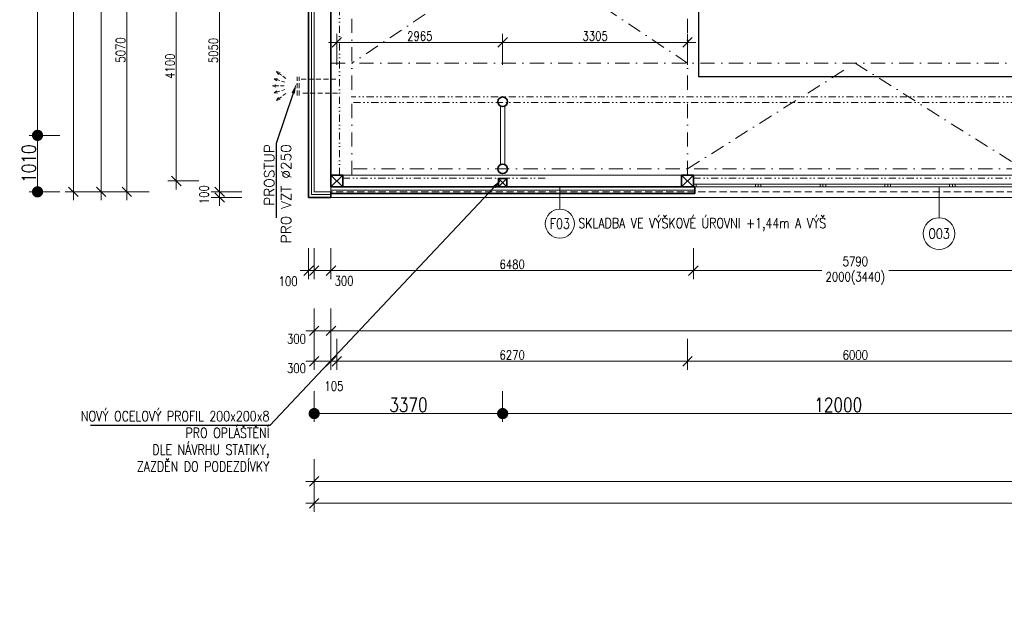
# Model space of a CAD drawing. Header units: millimetres. Extents: x -485339 to 350584, y -1189934 to 0.
# Tile 73 of 178: x -145820 to -128216, y -1067539 to -1057001. Entities that reach past the tile are written whole.
import ezdxf
from ezdxf import colors
from ezdxf.entities.mleader import LeaderData, LeaderLine
from ezdxf.enums import TextEntityAlignment as Align
from ezdxf.math import Vec2, Vec3

# ---------------------------------------------------------------- set-up
doc = ezdxf.new("R2010")
doc.units = ezdxf.units.MM
doc.header["$LTSCALE"] = 10
for name, pattern in [('DASHDOT', [25.4, 12.7, -6.35, 0, -6.35]), ('DASHED', [19.05, 12.7, -6.35]), ('DĚLICÍ2', [15.875, 6.35, -3.175, 0, -3.175, 0, -3.175]), ('ČÁRKOVANÁ2', [9.525, 6.35, -3.175])]:
    doc.linetypes.add(name, pattern=pattern)
doc.layers.get('Defpoints').update_dxf_attribs({"color": 201})
for name, color, linetype, lineweight in [('1VZT', 150, 'DASHED', 18), ('N_kóty', 10, 'Continuous', 18), ('N_okna', 10, 'Continuous', 18), ('N_popis', 10, 'Continuous', 18), ('N_popis_otvory', 10, 'Continuous', 18), ('N_čáry_obrys', 10, 'Continuous', 35), ('N_čáry_obv.plášt', 212, 'Continuous', 18), ('N_čáry_obv.plášt_obrys', 212, 'Continuous', 35), ('N_čáry_plné', 10, 'Continuous', 18), ('St_kóty', 132, 'Continuous', 18), ('St_sloupy_konstrukce haly', 5, 'Continuous', 35), ('St_sloupy_opláštění_půdorys', 25, 'Continuous', 35), ('St_čáry_nad', 250, 'DĚLICÍ2', 18), ('St_čáry_osy', 250, 'DASHDOT', 18), ('St_čáry_plné', 250, 'Continuous', 18), ('St_čáry_pod', 250, 'ČÁRKOVANÁ2', 18)]:
    doc.layers.add(name, color=color, linetype=linetype, lineweight=lineweight)
doc.layers.add('_HROMOSVOD', color=251, linetype='Continuous')
doc.layers.add('VYBAVENÍ', color=222, linetype='Continuous')
doc.styles.get("Standard").update_dxf_attribs({"font": 'simplex.shx', "width": 0.8})
doc.linetypes.add('IZOLACE', pattern='A,0.0001,-0.1,[134,ltypeshp.shx,S=0.1,R=0,X=-0.1,Y=0],-0.2,[134,ltypeshp.shx,S=0.1,R=180,X=0.1,Y=0],-0.1', length=0.4001)
doc.linetypes.add('ZIGZAG', pattern='A,0.00254,-5.08,[131,ltypeshp.shx,S=5.08,R=0,X=-5.08,Y=0],-10.16,[131,ltypeshp.shx,S=5.08,R=180,X=5.08,Y=0],-5.08', length=20.32254)
doc.dimstyles.new('stavebníM100', dxfattribs={"dimtxt": 165, "dimasz": 170, "dimexe": 150, "dimexo": 100, "dimgap": 30, "dimtad": 1, "dimdec": 0, "dimtxsty": 'Standard', "dimblk": 'OBLIQUE', "dimcen": -2.5, "dimdle": 150, "dimclrd": 256, "dimclre": 256, "dimclrt": 256, "dimadec": 4, "dimazin": 0, "dimtfac": 1, "dimtdec": 0, "dimtmove": 2, "dimatfit": 3, "dimldrblk": 'OBLIQUE', "dimfxl": 400, "dimfxlon": 1, "dimlwd": -1, "dimlwe": -1, "dimarcsym": 0})
doc.dimstyles.new('stavebníM100_modul', dxfattribs={"dimtxt": 250, "dimasz": 200, "dimexe": 150, "dimexo": 100, "dimgap": 30, "dimtad": 1, "dimdec": 0, "dimtxsty": 'Standard', "dimblk": 'DOT', "dimcen": -2.5, "dimdle": 150, "dimclrd": 256, "dimclre": 256, "dimclrt": 256, "dimadec": 4, "dimazin": 0, "dimtfac": 1, "dimtdec": 0, "dimtmove": 2, "dimatfit": 3, "dimldrblk": 'OBLIQUE', "dimfxl": 400, "dimfxlon": 1, "dimlwd": -1, "dimlwe": -1, "dimarcsym": 0})

# ---------------------------------------------------------------- blocks, each defined once
blk = doc.blocks.new('G$C08AFE675')
at = {"layer": 'St_sloupy_konstrukce haly', "color": 250, "lineweight": 18, "ltscale": 2}
for points in [[(-525, 40), (525, 40)], [(-525, -40), (525, -40)]]:
    blk.add_lwpolyline(points, dxfattribs=at)
at = {"layer": 'St_sloupy_konstrukce haly', "ltscale": 2}
for centre in [(-600, 0), (600, 0)]:
    blk.add_circle(centre, 85, dxfattribs=at)
blk = doc.blocks.new('G$C0F2906C7')
at = {"layer": 'St_sloupy_opláštění_půdorys', "ltscale": 2}
blk.add_lwpolyline([(-105, -105), (105, -105), (105, 105), (-105, 105)], close=True, dxfattribs=at)
for points in [[(-105, 105), (105, -105)], [(105, 105), (-105, -105)]]:
    blk.add_lwpolyline(points, dxfattribs=at)
blk = doc.blocks.new('*U5517')
at = {"layer": 'St_čáry_osy', "ltscale": 2}
blk.add_lwpolyline([(-3000, -1945), (-4, -55), (3000, -1945)], dxfattribs=at)
blk = doc.blocks.new('*U5516')
at = {"layer": 'St_čáry_osy', "ltscale": 2}
blk.add_blockref('*U5517', (0, 0), dxfattribs=at)
blk = doc.blocks.new('*U5521')
at = {"layer": 'St_čáry_osy', "ltscale": 2}
blk.add_lwpolyline([(3000, -1000), (0, 1000), (-3000, -1000)], dxfattribs=at)
blk = doc.blocks.new('*U5520')
at = {"layer": 'St_čáry_osy', "ltscale": 2}
for p in [(0, 14000), (0, 12000), (0, 10000), (0, 8000), (0, 6000), (0, 4000), (0, 2000), (0, 0)]:
    blk.add_blockref('*U5521', p, dxfattribs=at)
blk = doc.blocks.new('_OBLIQUE')
at = {"color": 0, "linetype": 'ByBlock'}
blk.add_line((-0.5, -0.5), (0.5, 0.5), dxfattribs=at)
blk = doc.blocks.new('*D5692')
at = {"layer": 'Defpoints', "color": 0}
for p in [(-140555, -1061874), (-140255, -1061874), (-140255, -1062563)]:
    blk.add_point(p, dxfattribs=at)
at = {"layer": 'St_kóty'}
for p, q in [((-140555, -1062163), (-140555, -1062713)), ((-140255, -1062163), (-140255, -1062713)), ((-140705, -1062563), (-140105, -1062563))]:
    blk.add_line(p, q, dxfattribs=at)
at = {"layer": 'St_kóty', "linetype": 'ByBlock', "xscale": 170, "yscale": 170, "zscale": 170, "rotation": 180}
blk.add_blockref('_OBLIQUE', (-140555, -1062563), dxfattribs=at)
at = {"layer": 'St_kóty', "linetype": 'ByBlock', "xscale": 170, "yscale": 170, "zscale": 170}
blk.add_blockref('_OBLIQUE', (-140255, -1062563), dxfattribs=at)
at = {"layer": 'St_kóty', "insert": (-140872, -1062705), "char_height": 165, "attachment_point": 5}
blk.add_mtext('300', dxfattribs=at)
blk = doc.blocks.new('*D5693')
at = {"layer": 'Defpoints', "color": 0}
for p in [(-140255, -1061874), (-70505, -1062274), (-70505, -1062563)]:
    blk.add_point(p, dxfattribs=at)
at = {"layer": 'St_kóty'}
for p, q in [((-140255, -1062163), (-140255, -1062713)), ((-70505, -1062374), (-70505, -1062713)), ((-140405, -1062563), (-70355, -1062563))]:
    blk.add_line(p, q, dxfattribs=at)
at = {"layer": 'St_kóty', "linetype": 'ByBlock', "xscale": 170, "yscale": 170, "zscale": 170, "rotation": 180}
blk.add_blockref('_OBLIQUE', (-140255, -1062563), dxfattribs=at)
at = {"layer": 'St_kóty', "linetype": 'ByBlock', "xscale": 170, "yscale": 170, "zscale": 170}
blk.add_blockref('_OBLIQUE', (-70505, -1062563), dxfattribs=at)
at = {"layer": 'St_kóty', "insert": (-105380, -1062450), "char_height": 165, "attachment_point": 5}
blk.add_mtext('69750', dxfattribs=at)
blk = doc.blocks.new('*D5707')
at = {"layer": 'Defpoints', "color": 0}
for p in [(-140555, -1060078), (-140255, -1060078), (-140255, -1063107)]:
    blk.add_point(p, dxfattribs=at)
at = {"layer": 'St_kóty'}
for p, q in [((-140555, -1062707), (-140555, -1063257)), ((-140255, -1062707), (-140255, -1063257)), ((-140705, -1063107), (-140105, -1063107))]:
    blk.add_line(p, q, dxfattribs=at)
at = {"layer": 'St_kóty', "linetype": 'ByBlock', "xscale": 170, "yscale": 170, "zscale": 170, "rotation": 180}
blk.add_blockref('_OBLIQUE', (-140555, -1063107), dxfattribs=at)
at = {"layer": 'St_kóty', "linetype": 'ByBlock', "xscale": 170, "yscale": 170, "zscale": 170}
blk.add_blockref('_OBLIQUE', (-140255, -1063107), dxfattribs=at)
at = {"layer": 'St_kóty', "insert": (-140872, -1063230), "char_height": 165, "attachment_point": 5}
blk.add_mtext('300', dxfattribs=at)
blk = doc.blocks.new('*D5708')
at = {"layer": 'Defpoints', "color": 0}
for p in [(-140150, -1059883), (-140255, -1060078), (-140150, -1063107)]:
    blk.add_point(p, dxfattribs=at)
at = {"layer": 'St_kóty'}
for p, q in [((-140255, -1062707), (-140255, -1063257)), ((-140150, -1062707), (-140150, -1063257)), ((-140405, -1063107), (-140000, -1063107))]:
    blk.add_line(p, q, dxfattribs=at)
at = {"layer": 'St_kóty', "linetype": 'ByBlock', "xscale": 170, "yscale": 170, "zscale": 170, "rotation": 180}
blk.add_blockref('_OBLIQUE', (-140255, -1063107), dxfattribs=at)
at = {"layer": 'St_kóty', "linetype": 'ByBlock', "xscale": 170, "yscale": 170, "zscale": 170}
blk.add_blockref('_OBLIQUE', (-140150, -1063107), dxfattribs=at)
at = {"layer": 'St_kóty', "insert": (-140202, -1063549), "char_height": 165, "attachment_point": 5}
blk.add_mtext('105', dxfattribs=at)
blk = doc.blocks.new('*D5709')
at = {"layer": 'Defpoints', "color": 0}
for p in [(-140150, -1059883), (-133880, -1059883), (-133880, -1063107)]:
    blk.add_point(p, dxfattribs=at)
at = {"layer": 'St_kóty'}
for p, q in [((-140150, -1062707), (-140150, -1063257)), ((-133880, -1062707), (-133880, -1063257)), ((-140300, -1063107), (-133730, -1063107))]:
    blk.add_line(p, q, dxfattribs=at)
at = {"layer": 'St_kóty', "linetype": 'ByBlock', "xscale": 170, "yscale": 170, "zscale": 170, "rotation": 180}
blk.add_blockref('_OBLIQUE', (-140150, -1063107), dxfattribs=at)
at = {"layer": 'St_kóty', "linetype": 'ByBlock', "xscale": 170, "yscale": 170, "zscale": 170}
blk.add_blockref('_OBLIQUE', (-133880, -1063107), dxfattribs=at)
at = {"layer": 'St_kóty', "insert": (-137015, -1062994), "char_height": 165, "attachment_point": 5}
blk.add_mtext('6270', dxfattribs=at)
blk = doc.blocks.new('*D5710')
at = {"layer": 'Defpoints', "color": 0}
for p in [(-133880, -1059883), (-127880, -1059883), (-127880, -1063107)]:
    blk.add_point(p, dxfattribs=at)
at = {"layer": 'St_kóty'}
for p, q in [((-133880, -1062707), (-133880, -1063257)), ((-127880, -1062707), (-127880, -1063257)), ((-134030, -1063107), (-127730, -1063107))]:
    blk.add_line(p, q, dxfattribs=at)
at = {"layer": 'St_kóty', "linetype": 'ByBlock', "xscale": 170, "yscale": 170, "zscale": 170, "rotation": 180}
blk.add_blockref('_OBLIQUE', (-133880, -1063107), dxfattribs=at)
at = {"layer": 'St_kóty', "linetype": 'ByBlock', "xscale": 170, "yscale": 170, "zscale": 170}
blk.add_blockref('_OBLIQUE', (-127880, -1063107), dxfattribs=at)
at = {"layer": 'St_kóty', "insert": (-130880, -1062994), "char_height": 165, "attachment_point": 5}
blk.add_mtext('6000', dxfattribs=at)
blk = doc.blocks.new('_Dot')
at = {"color": 0, "linetype": 'ByBlock', "lineweight": -2}
blk.add_line((-0.5, 0), (-1, 0), dxfattribs=at)
at = {"color": 0, "linetype": 'ByBlock', "const_width": 0.5}
blk.add_lwpolyline([(-0.25, 0, 1), (0.25, 0, 1)], format="xyb", close=True, dxfattribs=at)
blk = doc.blocks.new('*D5736')
at = {"layer": 'Defpoints', "color": 0}
for p in [(-137185, -1040868), (-125185, -1040868), (-137185, -1064041)]:
    blk.add_point(p, dxfattribs=at)
at = {"layer": 'St_kóty'}
for p, q in [((-137185, -1063641), (-137185, -1064191)), ((-125185, -1063641), (-125185, -1064191)), ((-125385, -1064041), (-136985, -1064041))]:
    blk.add_line(p, q, dxfattribs=at)
at = {"layer": 'St_kóty', "linetype": 'ByBlock', "xscale": 200, "yscale": 200, "zscale": 200, "rotation": 180}
blk.add_blockref('_Dot', (-137185, -1064041), dxfattribs=at)
at = {"layer": 'St_kóty', "linetype": 'ByBlock', "xscale": 200, "yscale": 200, "zscale": 200}
blk.add_blockref('_Dot', (-125185, -1064041), dxfattribs=at)
at = {"layer": 'St_kóty', "insert": (-131185, -1063886), "char_height": 250, "attachment_point": 5}
blk.add_mtext('12000', dxfattribs=at)
blk = doc.blocks.new('*D5737')
at = {"layer": 'Defpoints', "color": 0}
for p in [(-137185, -1040868), (-140555, -1060078), (-140555, -1064041)]:
    blk.add_point(p, dxfattribs=at)
at = {"layer": 'St_kóty'}
for p, q in [((-140555, -1063641), (-140555, -1064191)), ((-137185, -1063641), (-137185, -1064191)), ((-137385, -1064041), (-140355, -1064041))]:
    blk.add_line(p, q, dxfattribs=at)
at = {"layer": 'St_kóty', "linetype": 'ByBlock', "xscale": 200, "yscale": 200, "zscale": 200, "rotation": 180}
blk.add_blockref('_Dot', (-140555, -1064041), dxfattribs=at)
at = {"layer": 'St_kóty', "linetype": 'ByBlock', "xscale": 200, "yscale": 200, "zscale": 200}
blk.add_blockref('_Dot', (-137185, -1064041), dxfattribs=at)
at = {"layer": 'St_kóty', "insert": (-138870, -1063886), "char_height": 250, "attachment_point": 5}
blk.add_mtext('3370', dxfattribs=at)
blk = doc.blocks.new('*D5738')
at = {"layer": 'Defpoints', "color": 0}
for p in [(-143904, -1055008), (-141724, -1055008), (-141624, -1060078)]:
    blk.add_point(p, dxfattribs=at)
at = {"layer": 'St_kóty'}
for p, q in [((-143504, -1055008), (-144054, -1055008)), ((-143904, -1060228), (-143904, -1054858)), ((-143504, -1060078), (-144054, -1060078))]:
    blk.add_line(p, q, dxfattribs=at)
at = {"layer": 'St_kóty', "linetype": 'ByBlock', "xscale": 170, "yscale": 170, "zscale": 170}
for p, rotation in [((-143904, -1055008), 90), ((-143904, -1060078), 270)]:
    blk.add_blockref('_OBLIQUE', p, dxfattribs=dict(at, rotation=rotation))
at = {"layer": 'St_kóty', "insert": (-144016, -1057543), "char_height": 165, "attachment_point": 5, "rotation": 90}
blk.add_mtext('5070', dxfattribs=at)
blk = doc.blocks.new('*D5748')
at = {"layer": 'Defpoints', "color": 0}
for p in [(-141624, -1044648), (-144364, -1060078), (-141624, -1060078)]:
    blk.add_point(p, dxfattribs=at)
at = {"layer": 'St_kóty'}
for p, q in [((-144364, -1044498), (-144364, -1060228)), ((-143964, -1044648), (-144514, -1044648)), ((-143964, -1060078), (-144514, -1060078))]:
    blk.add_line(p, q, dxfattribs=at)
at = {"layer": 'St_kóty', "linetype": 'ByBlock', "xscale": 170, "yscale": 170, "zscale": 170}
for p, rotation in [((-144364, -1044648), 90), ((-144364, -1060078), 270)]:
    blk.add_blockref('_OBLIQUE', p, dxfattribs=dict(at, rotation=rotation))
at = {"layer": 'St_kóty', "insert": (-144477, -1052363), "char_height": 165, "attachment_point": 5, "rotation": 90}
blk.add_mtext('15430', dxfattribs=at)
blk = doc.blocks.new('*D5749')
at = {"layer": 'Defpoints', "color": 0}
for p in [(-144860, -992923), (-141524, -992923), (-141624, -1060078)]:
    blk.add_point(p, dxfattribs=at)
at = {"layer": 'St_kóty'}
for p, q in [((-144860, -1060228), (-144860, -992773)), ((-144460, -992923), (-145010, -992923)), ((-144460, -1060078), (-145010, -1060078))]:
    blk.add_line(p, q, dxfattribs=at)
at = {"layer": 'St_kóty', "linetype": 'ByBlock', "xscale": 170, "yscale": 170, "zscale": 170}
for p, rotation in [((-144860, -992923), 90), ((-144860, -1060078), 270)]:
    blk.add_blockref('_OBLIQUE', p, dxfattribs=dict(at, rotation=rotation))
at = {"layer": 'St_kóty', "insert": (-144973, -1026500), "char_height": 165, "attachment_point": 5, "rotation": 90}
blk.add_mtext('67155', dxfattribs=at)
blk = doc.blocks.new('*D5752')
at = {"layer": 'Defpoints', "color": 0}
for p in [(-138294, -1041768), (-145501, -1059068), (-138294, -1059068)]:
    blk.add_point(p, dxfattribs=at)
at = {"layer": 'St_kóty'}
for p, q in [((-145101, -1041768), (-145651, -1041768)), ((-145501, -1041968), (-145501, -1058868)), ((-145101, -1059068), (-145651, -1059068))]:
    blk.add_line(p, q, dxfattribs=at)
at = {"layer": 'St_kóty', "linetype": 'ByBlock', "xscale": 200, "yscale": 200, "zscale": 200}
for p, rotation in [((-145501, -1041768), 90), ((-145501, -1059068), 270)]:
    blk.add_blockref('_Dot', p, dxfattribs=dict(at, rotation=rotation))
at = {"layer": 'St_kóty', "insert": (-145656, -1050418), "char_height": 250, "attachment_point": 5, "rotation": 90}
blk.add_mtext('17300', dxfattribs=at)
blk = doc.blocks.new('*D5753')
at = {"layer": 'Defpoints', "color": 0}
for p in [(-138294, -1059068), (-145501, -1060078), (-141624, -1060078)]:
    blk.add_point(p, dxfattribs=at)
at = {"layer": 'St_kóty'}
for p, q in [((-145101, -1059068), (-145651, -1059068)), ((-145501, -1059268), (-145501, -1059878)), ((-145101, -1060078), (-145651, -1060078))]:
    blk.add_line(p, q, dxfattribs=at)
at = {"layer": 'St_kóty', "linetype": 'ByBlock', "xscale": 200, "yscale": 200, "zscale": 200}
for p, rotation in [((-145501, -1059068), 90), ((-145501, -1060078), 270)]:
    blk.add_blockref('_Dot', p, dxfattribs=dict(at, rotation=rotation))
at = {"layer": 'St_kóty', "insert": (-145656, -1059573), "char_height": 250, "attachment_point": 5, "rotation": 90}
blk.add_mtext('1010', dxfattribs=at)
blk = doc.blocks.new('*D6628')
at = {"layer": 'Defpoints', "color": 0}
for p in [(-43625, -1042046), (-140555, -1060078), (-43625, -1065645)]:
    blk.add_point(p, dxfattribs=at)
at = {"layer": 'St_kóty'}
for p, q in [((-140555, -1065245), (-140555, -1065795)), ((-43625, -1065245), (-43625, -1065795)), ((-140705, -1065645), (-43475, -1065645))]:
    blk.add_line(p, q, dxfattribs=at)
at = {"layer": 'St_kóty', "linetype": 'ByBlock', "xscale": 170, "yscale": 170, "zscale": 170, "rotation": 180}
blk.add_blockref('_OBLIQUE', (-140555, -1065645), dxfattribs=at)
at = {"layer": 'St_kóty', "linetype": 'ByBlock', "xscale": 170, "yscale": 170, "zscale": 170}
blk.add_blockref('_OBLIQUE', (-43625, -1065645), dxfattribs=at)
at = {"layer": 'St_kóty', "insert": (-92090, -1065533), "char_height": 165, "attachment_point": 5}
blk.add_mtext('96930', dxfattribs=at)
blk = doc.blocks.new('*D6629')
at = {"layer": 'Defpoints', "color": 0}
for p in [(-140555, -1060078), (-59725, -1060478), (-59725, -1065253)]:
    blk.add_point(p, dxfattribs=at)
at = {"layer": 'St_kóty'}
for p, q in [((-140555, -1064853), (-140555, -1065403)), ((-59725, -1064853), (-59725, -1065403)), ((-140705, -1065253), (-59575, -1065253))]:
    blk.add_line(p, q, dxfattribs=at)
at = {"layer": 'St_kóty', "linetype": 'ByBlock', "xscale": 170, "yscale": 170, "zscale": 170, "rotation": 180}
blk.add_blockref('_OBLIQUE', (-140555, -1065253), dxfattribs=at)
at = {"layer": 'St_kóty', "linetype": 'ByBlock', "xscale": 170, "yscale": 170, "zscale": 170}
blk.add_blockref('_OBLIQUE', (-59725, -1065253), dxfattribs=at)
at = {"layer": 'St_kóty', "insert": (-100140, -1065141), "char_height": 165, "attachment_point": 5}
blk.add_mtext('80830', dxfattribs=at)
blk = doc.blocks.new('*D6655')
at = {"layer": 'Defpoints', "color": 0}
for p in [(-143020, -1055783), (-141219, -1055783), (-141219, -1059883)]:
    blk.add_point(p, dxfattribs=at)
at = {"layer": 'St_kóty'}
for p, q in [((-143020, -1060033), (-143020, -1055633)), ((-142620, -1055783), (-143170, -1055783)), ((-142620, -1059883), (-143170, -1059883))]:
    blk.add_line(p, q, dxfattribs=at)
at = {"layer": 'St_kóty', "linetype": 'ByBlock', "xscale": 170, "yscale": 170, "zscale": 170}
for p, rotation in [((-143020, -1055783), 90), ((-143020, -1059883), 270)]:
    blk.add_blockref('_OBLIQUE', p, dxfattribs=dict(at, rotation=rotation))
at = {"layer": 'St_kóty', "insert": (-143133, -1057833), "char_height": 165, "attachment_point": 5, "rotation": 90}
blk.add_mtext('4100', dxfattribs=at)
blk = doc.blocks.new('G$C5E2F4CAD')
at = {"layer": 'N_okna'}
for points in [[(0, 0), (1158, 0), (1158, 50), (0, 50)], [(0, 0), (50, 0), (50, 50), (0, 50)], [(1158, 0), (1108, 0), (1108, 50), (1158, 50)], [(1158, 0), (2316, 0), (2316, 50), (1158, 50)], [(1158, 0), (1158, 0), (1158, 50), (1158, 50)], [(1158, 0), (1208, 0), (1208, 50), (1158, 50)], [(2316, 0), (2266, 0), (2266, 50), (2316, 50)], [(2316, 0), (3474, 0), (3474, 50), (2316, 50)], [(2316, 0), (2316, 0), (2316, 50), (2316, 50)], [(2316, 0), (2366, 0), (2366, 50), (2316, 50)], [(3474, 0), (3424, 0), (3424, 50), (3474, 50)], [(3474, 0), (4632, 0), (4632, 50), (3474, 50)], [(3474, 0), (3474, 0), (3474, 50), (3474, 50)], [(3474, 0), (3524, 0), (3524, 50), (3474, 50)], [(4632, 0), (4582, 0), (4582, 50), (4632, 50)], [(4632, 0), (5790, 0), (5790, 50), (4632, 50)], [(4632, 0), (4632, 0), (4632, 50), (4632, 50)], [(4632, 0), (4682, 0), (4682, 50), (4632, 50)], [(5790, 0), (5740, 0), (5740, 50), (5790, 50)]]:
    blk.add_lwpolyline(points, close=True, dxfattribs=at)
blk = doc.blocks.new('*U6910')
at = {"layer": 'N_okna'}
blk.add_blockref('G$C5E2F4CAD', (-2895, -25), dxfattribs=at)
blk = doc.blocks.new('*U6911')
at = {"layer": 'N_okna'}
blk.add_blockref('*U6910', (0, 0), dxfattribs=at)
blk = doc.blocks.new('*D6924')
at = {"layer": 'Defpoints', "color": 0}
for p in [(-140655, -1060078), (-140555, -1060078), (-140655, -1061486)]:
    blk.add_point(p, dxfattribs=at)
at = {"layer": 'N_kóty'}
for p, q in [((-140655, -1061086), (-140655, -1061636)), ((-140555, -1061086), (-140555, -1061636)), ((-140405, -1061486), (-140805, -1061486))]:
    blk.add_line(p, q, dxfattribs=at)
at = {"layer": 'N_kóty', "linetype": 'ByBlock', "xscale": 170, "yscale": 170, "zscale": 170, "rotation": 180}
blk.add_blockref('_OBLIQUE', (-140655, -1061486), dxfattribs=at)
at = {"layer": 'N_kóty', "linetype": 'ByBlock', "xscale": 170, "yscale": 170, "zscale": 170}
blk.add_blockref('_OBLIQUE', (-140555, -1061486), dxfattribs=at)
at = {"layer": 'N_kóty', "insert": (-141021, -1061676), "char_height": 165, "attachment_point": 5}
blk.add_mtext('100', dxfattribs=at)
blk = doc.blocks.new('*D6926')
at = {"layer": 'Defpoints', "color": 0}
for p in [(-140555, -1060078), (-140255, -1060078), (-140255, -1061486)]:
    blk.add_point(p, dxfattribs=at)
at = {"layer": 'N_kóty'}
for p, q in [((-140555, -1061086), (-140555, -1061636)), ((-140255, -1061086), (-140255, -1061636)), ((-140705, -1061486), (-140105, -1061486))]:
    blk.add_line(p, q, dxfattribs=at)
at = {"layer": 'N_kóty', "linetype": 'ByBlock', "xscale": 170, "yscale": 170, "zscale": 170, "rotation": 180}
blk.add_blockref('_OBLIQUE', (-140555, -1061486), dxfattribs=at)
at = {"layer": 'N_kóty', "linetype": 'ByBlock', "xscale": 170, "yscale": 170, "zscale": 170}
blk.add_blockref('_OBLIQUE', (-140255, -1061486), dxfattribs=at)
at = {"layer": 'N_kóty', "insert": (-140020, -1061669), "char_height": 165, "attachment_point": 5}
blk.add_mtext('300', dxfattribs=at)
blk = doc.blocks.new('*D6927')
at = {"layer": 'Defpoints', "color": 0}
for p in [(-140255, -1060078), (-133775, -1059988), (-133775, -1061486)]:
    blk.add_point(p, dxfattribs=at)
at = {"layer": 'N_kóty'}
for p, q in [((-140255, -1061086), (-140255, -1061636)), ((-133775, -1061086), (-133775, -1061636)), ((-140405, -1061486), (-133625, -1061486))]:
    blk.add_line(p, q, dxfattribs=at)
at = {"layer": 'N_kóty', "linetype": 'ByBlock', "xscale": 170, "yscale": 170, "zscale": 170, "rotation": 180}
blk.add_blockref('_OBLIQUE', (-140255, -1061486), dxfattribs=at)
at = {"layer": 'N_kóty', "linetype": 'ByBlock', "xscale": 170, "yscale": 170, "zscale": 170}
blk.add_blockref('_OBLIQUE', (-133775, -1061486), dxfattribs=at)
at = {"layer": 'N_kóty', "insert": (-137015, -1061373), "char_height": 165, "attachment_point": 5}
blk.add_mtext('6480', dxfattribs=at)
blk = doc.blocks.new('*D6928')
at = {"layer": 'Defpoints', "color": 0}
for p in [(-133775, -1059988), (-127985, -1059988), (-127985, -1061486)]:
    blk.add_point(p, dxfattribs=at)
at = {"layer": 'N_kóty'}
for p, q in [((-133775, -1061086), (-133775, -1061636)), ((-127985, -1061086), (-127985, -1061636)), ((-133925, -1061486), (-131479, -1061486)), ((-127835, -1061486), (-130281, -1061486))]:
    blk.add_line(p, q, dxfattribs=at)
at = {"layer": 'N_kóty', "linetype": 'ByBlock', "xscale": 170, "yscale": 170, "zscale": 170, "rotation": 180}
blk.add_blockref('_OBLIQUE', (-133775, -1061486), dxfattribs=at)
at = {"layer": 'N_kóty', "linetype": 'ByBlock', "xscale": 170, "yscale": 170, "zscale": 170}
blk.add_blockref('_OBLIQUE', (-127985, -1061486), dxfattribs=at)
at = {"layer": 'N_kóty', "insert": (-130880, -1061486), "char_height": 165, "attachment_point": 5}
blk.add_mtext('5790\\P2000(3440)', dxfattribs=at)
blk = doc.blocks.new('*D6957')
at = {"layer": 'Defpoints', "color": 0}
for p in [(-142246, -1060078), (-141391, -1060078), (-141491, -1060178)]:
    blk.add_point(p, dxfattribs=at)
at = {"layer": 'N_kóty'}
for p, q in [((-142246, -1060328), (-142246, -1059928)), ((-141846, -1060078), (-142396, -1060078)), ((-141846, -1060178), (-142396, -1060178))]:
    blk.add_line(p, q, dxfattribs=at)
at = {"layer": 'N_kóty', "linetype": 'ByBlock', "xscale": 170, "yscale": 170, "zscale": 170}
for p, rotation in [((-142246, -1060078), 90), ((-142246, -1060178), 270)]:
    blk.add_blockref('_OBLIQUE', p, dxfattribs=dict(at, rotation=rotation))
at = {"layer": 'N_kóty', "insert": (-142523, -1060128), "char_height": 165, "attachment_point": 5, "rotation": 90}
blk.add_mtext('100', dxfattribs=at)
blk = doc.blocks.new('*D6958')
at = {"layer": 'Defpoints', "color": 0}
for p in [(-142246, -1055028), (-141391, -1055028), (-141391, -1060078)]:
    blk.add_point(p, dxfattribs=at)
at = {"layer": 'N_kóty'}
for p, q in [((-142246, -1060228), (-142246, -1054878)), ((-141846, -1055028), (-142396, -1055028)), ((-141846, -1060078), (-142396, -1060078))]:
    blk.add_line(p, q, dxfattribs=at)
at = {"layer": 'N_kóty', "linetype": 'ByBlock', "xscale": 170, "yscale": 170, "zscale": 170}
for p, rotation in [((-142246, -1055028), 90), ((-142246, -1060078), 270)]:
    blk.add_blockref('_OBLIQUE', p, dxfattribs=dict(at, rotation=rotation))
at = {"layer": 'N_kóty', "insert": (-142358, -1057553), "char_height": 165, "attachment_point": 5, "rotation": 90}
blk.add_mtext('5050', dxfattribs=at)
blk = doc.blocks.new('rhbfdgb')
at = {"layer": '1VZT', "ltscale": 0.5}
for p, q in [((-359271, 269163), (-359108, 269286)), ((-359108, 269286), (-359171, 269266)), ((-359108, 269286), (-359144, 269231)), ((-359257, 269095), (-359061, 269154)), ((-359241, 269028), (-359035, 269028)), ((-359061, 269154), (-359127, 269157)), ((-359061, 269154), (-359114, 269114)), ((-359035, 269028), (-359098, 269050)), ((-359035, 269028), (-359098, 269005)), ((-359271, 268893), (-359108, 268770)), ((-359257, 268961), (-359061, 268902)), ((-359108, 268770), (-359144, 268825)), ((-359061, 268902), (-359127, 268899)), ((-359061, 268902), (-359114, 268942)), ((-359108, 268770), (-359171, 268790))]:
    blk.add_line(p, q, dxfattribs=at)
blk = doc.blocks.new('G$CBB62DE26')
at = {"layer": 'St_sloupy_opláštění_půdorys', "color": 0, "ltscale": 2}
blk.add_lwpolyline([(-75, -150), (75, -150), (75, 0), (-75, 0)], close=True, dxfattribs=at)
for points in [[(-75, 0), (75, -150)], [(75, 0), (-75, -150)]]:
    blk.add_lwpolyline(points, dxfattribs=at)
blk = doc.blocks.new('*D8009')
at = {"layer": 'Defpoints', "color": 0}
for p in [(-137185, -1057406), (-140150, -1058868), (-137185, -1058898)]:
    blk.add_point(p, dxfattribs=at)
at = {"layer": 'N_kóty'}
for p, q in [((-140150, -1057806), (-140150, -1057256)), ((-137185, -1057806), (-137185, -1057256)), ((-140300, -1057406), (-137035, -1057406))]:
    blk.add_line(p, q, dxfattribs=at)
at = {"layer": 'N_kóty', "linetype": 'ByBlock', "xscale": 170, "yscale": 170, "zscale": 170, "rotation": 180}
blk.add_blockref('_OBLIQUE', (-140150, -1057406), dxfattribs=at)
at = {"layer": 'N_kóty', "linetype": 'ByBlock', "xscale": 170, "yscale": 170, "zscale": 170}
blk.add_blockref('_OBLIQUE', (-137185, -1057406), dxfattribs=at)
at = {"layer": 'N_kóty', "lineweight": 18, "insert": (-138667, -1057294), "char_height": 165, "attachment_point": 5}
blk.add_mtext('2965', dxfattribs=at)
blk = doc.blocks.new('*D8010')
at = {"layer": 'Defpoints', "color": 0}
for p in [(-133880, -1057406), (-137185, -1058898), (-133880, -1058763)]:
    blk.add_point(p, dxfattribs=at)
at = {"layer": 'N_kóty'}
for p, q in [((-137185, -1057806), (-137185, -1057256)), ((-133880, -1057806), (-133880, -1057256)), ((-137335, -1057406), (-133730, -1057406))]:
    blk.add_line(p, q, dxfattribs=at)
at = {"layer": 'N_kóty', "linetype": 'ByBlock', "xscale": 170, "yscale": 170, "zscale": 170, "rotation": 180}
blk.add_blockref('_OBLIQUE', (-137185, -1057406), dxfattribs=at)
at = {"layer": 'N_kóty', "linetype": 'ByBlock', "xscale": 170, "yscale": 170, "zscale": 170}
blk.add_blockref('_OBLIQUE', (-133880, -1057406), dxfattribs=at)
at = {"layer": 'N_kóty', "lineweight": 18, "insert": (-135532, -1057294), "char_height": 165, "attachment_point": 5}
blk.add_mtext('3305', dxfattribs=at)

msp = doc.modelspace()

# ---------------------------------------------------------------- linework, layer by layer
at = {"layer": '1VZT', "ltscale": 0.7}
for p, q in [((-140856.9, -1058357.7), (-140856.9, -1058023.3)), ((-140820.9, -1058357.7), (-140820.9, -1058023.3)), ((-140789.4, -1058065.2), (-140136.9, -1058065.2)), ((-140136.9, -1058315.2), (-140789.4, -1058315.2))]:
    msp.add_line(p, q, dxfattribs=at)
at = {"layer": 'N_okna'}
msp.add_lwpolyline([(-133774.9, -1059987.6), (-133774.9, -1059987.6), (-133774.9, -1059937.6), (-133774.9, -1059937.6)], close=True, dxfattribs=at)
at = {"layer": 'N_popis'}
msp.add_lwpolyline([(-136162.4, -1060386.7), (-136162.4, -1059987.6)], dxfattribs=at)
msp.add_circle((-136162.4, -1060646.6), 259.9, dxfattribs=at)
at = {"layer": 'N_popis_otvory'}
msp.add_lwpolyline([(-129382.6, -1060540.8), (-129382.6, -1059987.6)], dxfattribs=at)
msp.add_circle((-129382.6, -1060823.9), 283.2, dxfattribs=at)
at = {"layer": 'N_čáry_obrys', "ltscale": 2}
for points in [[(-140654.9, -1055007.6), (-140654.9, -1060177.6)], [(-140254.9, -1060177.6), (-140654.9, -1060177.6)]]:
    msp.add_lwpolyline(points, dxfattribs=at)
at = {"layer": 'N_čáry_obrys'}
msp.add_lwpolyline([(-140254.9, -1060177.6), (-140254.9, -1060077.6)], dxfattribs=at)
at = {"layer": 'N_čáry_obv.plášt', "linetype": 'IZOLACE', "ltscale": 10}
for points in [[(-140604.9, -1055027.6), (-140604.9, -1060127.6)], [(-140254.9, -1060127.6), (-140604.9, -1060127.6)]]:
    msp.add_lwpolyline(points, dxfattribs=at)
at = {"layer": 'N_čáry_obv.plášt'}
msp.add_lwpolyline([(-140254.9, -1059987.6), (-140254.9, -1060107.6)], dxfattribs=at)
at = {"layer": 'N_čáry_obv.plášt', "linetype": 'ZIGZAG'}
msp.add_lwpolyline([(-140254.9, -1060047.6), (-133749.9, -1060047.6)], dxfattribs=at)
at = {"layer": 'N_čáry_obv.plášt_obrys', "ltscale": 2}
for points in [[(-140254.9, -1059987.6), (-133749.9, -1059987.6)], [(-140254.9, -1060107.6), (-133749.9, -1060107.6)]]:
    msp.add_lwpolyline(points, dxfattribs=at)
at = {"layer": 'N_čáry_obv.plášt_obrys'}
msp.add_lwpolyline([(-133749.9, -1060107.6), (-133749.9, -1059987.6)], dxfattribs=at)
at = {"layer": 'N_čáry_plné', "ltscale": 2}
msp.add_lwpolyline([(-70504.9, -1060177.6), (-140254.9, -1060177.6)], dxfattribs=at)
at = {"layer": 'St_sloupy_konstrukce haly', "ltscale": 2}
msp.add_lwpolyline([(-140254.9, -1055027.6), (-140254.9, -1059777.6)], dxfattribs=at)
at = {"layer": 'St_čáry_nad', "ltscale": 2}
for points in [[(-140099.9, -1059777.6), (-140099.9, -1056047.6)], [(-71184.9, -1058382.6), (-139879.9, -1058382.6)], [(-71101.2, -1058482.6), (-139879.9, -1058482.6)], [(-140044.9, -1059832.6), (-136314.9, -1059832.6)], [(-133774.9, -1059832.6), (-127984.9, -1059832.6)]]:
    msp.add_lwpolyline(points, dxfattribs=at)
at = {"layer": 'St_čáry_osy', "ltscale": 2}
for points in [[(-139879.9, -1059777.6), (-139879.9, -992785.6)], [(-133879.9, -1059777.6), (-133879.9, -992785.6)], [(-140254.9, -1057777.6), (-70504.9, -1057777.6)], [(-70504.9, -1059667.6), (-140099.9, -1059667.6)]]:
    msp.add_lwpolyline(points, dxfattribs=at)
at = {"layer": 'St_čáry_plné', "ltscale": 2}
for points in [[(-140554.9, -1055027.6), (-140554.9, -1060077.6)], [(-140254.9, -1059777.6), (-70504.9, -1059777.6)], [(-140254.9, -1060077.6), (-140554.9, -1060077.6)]]:
    msp.add_lwpolyline(points, dxfattribs=at)
at = {"layer": 'St_čáry_pod', "ltscale": 2}
msp.add_lwpolyline([(-70504.9, -1060077.6), (-140254.9, -1060077.6)], dxfattribs=at)
at = {"layer": 'VYBAVENÍ'}
msp.add_lwpolyline([(-133685.9, -1058014), (-127685.9, -1058014), (-127685.9, -1053014), (-133685.9, -1053014)], close=True, dxfattribs=at)

# ---------------------------------------------------------------- block references
at = {"layer": '_HROMOSVOD', "rotation": 180}
msp.add_blockref('rhbfdgb', (-500334.2, -789156.3), dxfattribs=at)
at = {"layer": 'N_okna'}
msp.add_blockref('*U6911', (-130879.9, -1059962.6), dxfattribs=at)
at = {"layer": 'N_čáry_obrys', "ltscale": 2, "rotation": 90}
msp.add_blockref('G$CBB62DE26', (-137259.9, -1059912.6), dxfattribs=at)
at = {"layer": 'St_sloupy_konstrukce haly', "ltscale": 2, "rotation": 90}
msp.add_blockref('G$C08AFE675', (-137184.9, -1059067.6), dxfattribs=at)
at = {"layer": 'St_sloupy_opláštění_půdorys', "ltscale": 2, "rotation": 90}
for p in [(-140149.9, -1059882.6), (-133879.9, -1059882.6)]:
    msp.add_blockref('G$C0F2906C7', p, dxfattribs=at)
at = {"layer": 'St_čáry_osy', "ltscale": 2}
for name, p in [('*U5520', (-136879.9, -1056777.6)), ('*U5516', (-130879.9, -1057722.6))]:
    msp.add_blockref(name, p, dxfattribs=at)

# ---------------------------------------------------------------- texts
at = {"layer": 'N_popis', "width": 0.8}
msp.add_text('F03', height=180, dxfattribs=at).set_placement((-136162.4, -1060646.6), align=Align.MIDDLE_CENTER)
msp.add_text('SKLADBA VE VÝŠKOVÉ ÚROVNI +1,44m A VÝŠ', height=180, dxfattribs=at).set_placement((-135832.2, -1060726))
at = {"layer": 'N_popis_otvory', "width": 0.8}
msp.add_text('O03', height=180, dxfattribs=at).set_placement((-129382.6, -1060823.9), align=Align.MIDDLE_CENTER)

# ---------------------------------------------------------------- dimensions: what is measured, and where the dimension line sits
at = {"layer": 'N_kóty'}
for base, p1, p2, picture, middle in [((-142245.6, -1055027.6), (-141391.2, -1060077.6), (-141391.2, -1055027.6), '*D6958', (-142358.1, -1057552.6)), ((-142245.6, -1060077.6), (-141491.2, -1060177.6), (-141391.2, -1060077.6), '*D6957', (-142523.1, -1060127.6))]:
    dim = msp.add_linear_dim(base=base, p1=p1, p2=p2, angle=90, dimstyle='stavebníM100', dxfattribs=at)
    dim.commit()
    dim.dimension.update_dxf_attribs({"geometry": picture, "text_midpoint": middle})
at = {"layer": 'N_kóty', "lineweight": 18}
for base, p1, p2, picture, middle in [((-137184.9, -1057406.4), (-140149.9, -1058867.7), (-137184.9, -1058897.7), '*D8009', (-138667.4, -1057293.9)), ((-133879.9, -1057406.4), (-137184.9, -1058897.7), (-133879.9, -1058762.7), '*D8010', (-135532.4, -1057293.9))]:
    dim = msp.add_linear_dim(base=base, p1=p1, p2=p2, dimstyle='stavebníM100', dxfattribs=at)
    dim.commit()
    dim.dimension.update_dxf_attribs({"geometry": picture, "text_midpoint": middle})
at = {"layer": 'N_kóty'}
for base, p2, picture, middle in [((-140654.9, -1061485.5), (-140654.9, -1060077.6), '*D6924', (-141020.7, -1061675.6)), ((-140254.9, -1061485.5), (-140254.9, -1060077.6), '*D6926', (-140019.9, -1061668.7))]:
    dim = msp.add_linear_dim(base=base, p1=(-140554.9, -1060077.6), p2=p2, dimstyle='stavebníM100', dxfattribs=at)
    dim.commit()
    dim.dimension.update_dxf_attribs({"geometry": picture, "text_midpoint": middle, "dimtype": 160})
dim = msp.add_linear_dim(base=(-133774.9, -1061485.5), p1=(-140254.9, -1060077.6), p2=(-133774.9, -1059987.6), dimstyle='stavebníM100', dxfattribs=at)
dim.commit()
dim.dimension.update_dxf_attribs({"geometry": '*D6927', "text_midpoint": (-137014.9, -1061373)})
dim = msp.add_linear_dim(base=(-127984.9, -1061485.5), p1=(-133774.9, -1059987.6), p2=(-127984.9, -1059987.6), text='<>\\P2000(3440)', dimstyle='stavebníM100', override={"dimtxsty": 'Standard'}, dxfattribs=at)
dim.commit()
dim.dimension.update_dxf_attribs({"geometry": '*D6928', "text_midpoint": (-130879.9, -1061485.5), "dimtype": 160})
at = {"layer": 'St_kóty'}
for base, p1, p2, dimstyle, picture, middle in [((-144860.3, -992922.8), (-141624.1, -1060077.6), (-141524.1, -992922.8), 'stavebníM100', '*D5749', (-144972.8, -1026500.2)), ((-144364.1, -1060077.6), (-141624.1, -1044647.6), (-141624.1, -1060077.6), 'stavebníM100', '*D5748', (-144476.6, -1052362.6)), ((-143903.9, -1055007.6), (-141624.1, -1060077.6), (-141724.1, -1055007.6), 'stavebníM100', '*D5738', (-144016.4, -1057542.6)), ((-143020, -1055782.6), (-141219.1, -1059882.6), (-141219.1, -1055782.6), 'stavebníM100', '*D6655', (-143132.5, -1057832.6)), ((-145501.1, -1060077.6), (-138294.1, -1059067.6), (-141624.1, -1060077.6), 'stavebníM100_modul', '*D5753', (-145656.1, -1059572.6))]:
    dim = msp.add_linear_dim(base=base, p1=p1, p2=p2, angle=90, dimstyle=dimstyle, override={"dimtxsty": 'Standard', "dimldrblk": 'OBLIQUE'}, dxfattribs=at)
    dim.commit()
    dim.dimension.update_dxf_attribs({"geometry": picture, "text_midpoint": middle})
for base, p1, p2, dimstyle, picture, middle in [((-140554.9, -1064041.5), (-137184.9, -1040867.6), (-140554.9, -1060077.6), 'stavebníM100_modul', '*D5737', (-138869.9, -1063886.5)), ((-43625.2, -1065645.1), (-140554.9, -1060077.6), (-43625.2, -1042045.8), 'stavebníM100', '*D6628', (-92090, -1065532.6)), ((-59724.9, -1065253.2), (-140554.9, -1060077.6), (-59724.9, -1060477.6), 'stavebníM100', '*D6629', (-100139.9, -1065140.7)), ((-70504.9, -1062562.9), (-140254.9, -1061874.1), (-70504.9, -1062274.1), 'stavebníM100', '*D5693', (-105379.9, -1062450.4))]:
    dim = msp.add_linear_dim(base=base, p1=p1, p2=p2, dimstyle=dimstyle, override={"dimtxsty": 'Standard', "dimldrblk": 'OBLIQUE'}, dxfattribs=at)
    dim.commit()
    dim.dimension.update_dxf_attribs({"geometry": picture, "text_midpoint": middle})
for base, p1, p2, dimstyle, picture, middle in [((-137184.9, -1064041.5), (-125184.9, -1040867.6), (-137184.9, -1040867.6), 'stavebníM100_modul', '*D5736', (-131184.9, -1063886.5)), ((-140149.9, -1063107), (-140254.9, -1060077.6), (-140149.9, -1059882.6), 'stavebníM100', '*D5708', (-140202.4, -1063549.5)), ((-133879.9, -1063107), (-140149.9, -1059882.6), (-133879.9, -1059882.6), 'stavebníM100', '*D5709', (-137014.9, -1062994.5)), ((-127879.9, -1063107), (-133879.9, -1059882.6), (-127879.9, -1059882.6), 'stavebníM100', '*D5710', (-130879.9, -1062994.5))]:
    dim = msp.add_linear_dim(base=base, p1=p1, p2=p2, dimstyle=dimstyle, dxfattribs=at)
    dim.commit()
    dim.dimension.update_dxf_attribs({"geometry": picture, "text_midpoint": middle})
dim = msp.add_linear_dim(base=(-145501.1, -1059067.6), p1=(-138294.1, -1041767.6), p2=(-138294.1, -1059067.6), angle=90, dimstyle='stavebníM100_modul', dxfattribs=at)
dim.commit()
dim.dimension.update_dxf_attribs({"geometry": '*D5752', "text_midpoint": (-145656.1, -1050417.6)})
dim = msp.add_linear_dim(base=(-140254.9, -1063107), p1=(-140554.9, -1060077.6), p2=(-140254.9, -1060077.6), dimstyle='stavebníM100', override={"dimtxsty": 'Standard', "dimldrblk": 'OBLIQUE'}, dxfattribs=at)
dim.commit()
dim.dimension.update_dxf_attribs({"geometry": '*D5707', "text_midpoint": (-140871.7, -1063230.4), "dimtype": 160})
dim = msp.add_linear_dim(base=(-140254.9, -1062562.9), p1=(-140554.9, -1061874.1), p2=(-140254.9, -1061874.1), dimstyle='stavebníM100', dxfattribs=at)
dim.commit()
dim.dimension.update_dxf_attribs({"geometry": '*D5692', "text_midpoint": (-140871.7, -1062705.1), "dimtype": 160})

# ---------------------------------------------------------------- leaders
at = {"layer": 'N_popis'}
ml = msp.add_multileader_mtext('Standard', dxfattribs=at)
ml.set_content('{\\W1;\\A1;\\H1.00002x;\\C256;PROSTUP \\PPRO VZT %%C250}')
ml.set_leader_properties()
ml.build(insert=Vec2(0, 0))
ml.multileader.update_dxf_attribs({"text_left_attachment_type": 6, "text_right_attachment_type": 6, "arrow_head_size": 180})
ctx = ml.context
ctx.base_point, ctx.char_height, ctx.arrow_head_size, ctx.plane_origin, ctx.plane_x_axis, ctx.plane_y_axis = Vec3(-141231.9, -1061224.5), 180, 180, Vec3(-142168.9, -1058437), Vec3(0, 1), Vec3(-1, 0)
ctx.left_attachment, ctx.right_attachment, ctx.text_align_type = 6, 6, 2
notes = []
notes.append((ctx, [(0, (1, 1, 0), (-141231.9, -1059215.3), (0, -1), 8, [(0, [(-140873.2, -1058145.7)], 0, [])])]))
ctx.mtext.insert, ctx.mtext.text_direction, ctx.mtext.rotation, ctx.mtext.alignment, ctx.mtext.flow_direction = Vec3(-141447.9, -1059225.3), Vec3(0, 1), 1.5707963, 3, 5
ml = msp.add_multileader_mtext('Standard', dxfattribs=at)
ml.set_content('NOVÝ OCELOVÝ PROFIL 200x200x8 \\PPRO OPLÁŠTĚNÍ \\PDLE NÁVRHU STATIKY,\\PZAZDĚN DO PODEZDÍVKY')
ml.set_leader_properties()
ml.build(insert=Vec2(0, 0))
ml.multileader.update_dxf_attribs({"text_left_attachment_type": 6, "text_right_attachment_type": 6, "arrow_head_size": 180})
ctx = ml.context
ctx.base_point, ctx.char_height, ctx.arrow_head_size, ctx.plane_origin = Vec3(-145176.9, -1064253.3), 180, 180, Vec3(-140567.2, -1063292.7)
ctx.left_attachment, ctx.right_attachment, ctx.text_align_type = 6, 6, 2
notes.append((ctx, [(0, (1, 1, 0), (-141345.5, -1064253.3), (-1, 0), 8, [(0, [(-137207.3, -1059858.7)], 0, [])])]))
ctx.mtext.insert, ctx.mtext.alignment, ctx.mtext.flow_direction = Vec3(-141355.5, -1063996.1), 3, 5
for ctx, leaders in notes:
    for number, flags, end, landing, length, lines in leaders:
        leader = LeaderData()
        leader.index, (leader.has_last_leader_line, leader.has_dogleg_vector, leader.attachment_direction) = number, flags
        leader.last_leader_point, leader.dogleg_vector, leader.dogleg_length = Vec3(end), Vec3(landing), length
        for number, points, colour, breaks in lines:
            line = LeaderLine()
            line.index, line.vertices, line.color, line.breaks = number, Vec3.list(points), colors.encode_raw_color(colour), breaks
            leader.lines.append(line)
        ctx.leaders.append(leader)

doc.saveas('drawing.dxf')
